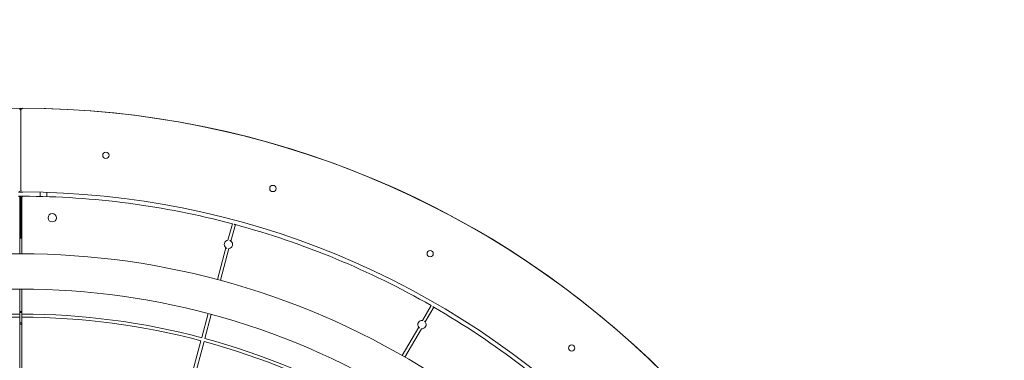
# Model space of a CAD drawing. Extents: x 5459245 to 5462690, y 5971016 to 5972523.
# Tile 31 of 136: x 5462447.32 to 5462448.259, y 5972205.192 to 5972205.517. Entities that reach past the tile are written whole.
import ezdxf

# ---------------------------------------------------------------- set-up
doc = ezdxf.new("R2010")
doc.units = 0
doc.linetypes.add('8', pattern=[0.5, 0.25, -0.25])
doc.layers.add('A_MAŁA ARCHITEKTURA', color=195, linetype='CONTINUOUS', lineweight=9)

msp = doc.modelspace()

# ---------------------------------------------------------------- linework, layer by layer
at = {"layer": 'A_MAŁA ARCHITEKTURA'}
for p, q in [((5462447.32099, 5972205.35444), (5462447.32099, 5972205.43047)), ((5462447.32298, 5972205.35244), (5462447.31899, 5972205.35244)), ((5462447.33959, 5972205.35222), (5462447.33959, 5972205.34822)), ((5462447.32099, 5972205.34844), (5462447.31898, 5972205.34844)), ((5462447.31999, 5972205.29342), (5462447.31999, 5972205.34744)), ((5462447.32099, 5972205.34844), (5462447.32099, 5972205.30843)), ((5462447.32299, 5972205.34844), (5462447.32099, 5972205.34844)), ((5462447.32199, 5972205.34744), (5462447.32199, 5972205.29342)), ((5462447.346, 5972205.35205), (5462447.346, 5972205.34804)), ((5462447.51856, 5972205.30633), (5462447.52278, 5972205.32207)), ((5462447.52146, 5972205.30555), (5462447.52568, 5972205.32129)), ((5462447.31999, 5972205.30843), (5462447.32099, 5972205.30843)), ((5462447.32099, 5972205.30843), (5462447.32199, 5972205.30843)), ((5462447.50854, 5972205.26893), (5462447.51664, 5972205.29916)), ((5462447.51144, 5972205.26815), (5462447.51954, 5972205.29839)), ((5462447.31999, 5972205.2359), (5462447.31999, 5972205.25971)), ((5462447.32199, 5972205.25971), (5462447.32199, 5972205.2359)), ((5462447.70418, 5972205.22987), (5462447.71232, 5972205.24398)), ((5462447.70678, 5972205.22837), (5462447.71492, 5972205.24248)), ((5462447.32199, 5972205.2384), (5462447.31999, 5972205.2384)), ((5462447.32199, 5972205.2374), (5462447.31999, 5972205.2374)), ((5462447.31999, 5972205.2359), (5462447.31999, 5972205.2329)), ((5462447.31999, 5972205.18088), (5462447.31999, 5972205.2329)), ((5462447.32199, 5972205.2329), (5462447.32199, 5972205.2359)), ((5462447.32199, 5972205.2329), (5462447.32199, 5972205.18088)), ((5462447.49365, 5972205.21337), (5462447.49982, 5972205.23636)), ((5462447.49655, 5972205.21259), (5462447.50272, 5972205.23559)), ((5462447.32199, 5972205.2274), (5462447.31999, 5972205.2274)), ((5462447.31999, 5972205.2264), (5462447.32199, 5972205.2264)), ((5462447.68482, 5972205.19634), (5462447.70047, 5972205.22345)), ((5462447.68741, 5972205.19483), (5462447.70307, 5972205.22194)), ((5462447.47941, 5972205.16022), (5462447.49288, 5972205.21047)), ((5462447.48231, 5972205.15944), (5462447.49578, 5972205.20969))]:
    msp.add_line(p, q, dxfattribs=at)
at = {"layer": 'A_MAŁA ARCHITEKTURA', "flags": 128}
msp.add_lwpolyline([(5462447.32199, 5972205.30843), (5462447.32099, 5972205.30843), (5462447.31999, 5972205.30843)], dxfattribs=at)
at = {"layer": 'A_MAŁA ARCHITEKTURA', "linetype": '8', "lineweight": 25, "ltscale": 5}
msp.add_circle((5462447.32099, 5972204.56317), 2.87, dxfattribs=at)
at = {"layer": 'A_MAŁA ARCHITEKTURA'}
for centre, radius in [((5462447.32099, 5972204.56317), 0.8693), ((5462447.40217, 5972205.38747), 0.003), ((5462447.56143, 5972205.35579), 0.003), ((5462447.351, 5972205.32785), 0.004), ((5462447.71144, 5972205.29365), 0.003), ((5462447.84645, 5972205.20344), 0.003)]:
    msp.add_circle(centre, radius, dxfattribs=at)
for centre, radius, start, end in [((5462447.31899, 5972205.43047), 0.002, 0, 90.13218), ((5462447.32299, 5972205.43047), 0.002, 89.86782, 180), ((5462447.32099, 5972204.56317), 0.8693, 45.13217, 89.86782), ((5462447.31899, 5972205.35444), 0.002, 270.14488, 0), ((5462447.32299, 5972205.35444), 0.002, 180, 269.85512), ((5462447.32099, 5972204.56317), 0.78928, 45.14488, 89.85512), ((5462447.31899, 5972205.34744), 0.001, 0, 90.14616), ((5462447.32299, 5972205.34744), 0.001, 89.85384, 180), ((5462447.32099, 5972204.56317), 0.78527, 75.10947, 89.85384), ((5462447.32099, 5972204.56317), 0.78527, 74.8905, 75.10947), ((5462447.32099, 5972204.56317), 0.78527, 60.10945, 74.8905), ((5462447.51905, 5972205.30236), 0.004, 97.0243, 232.9757), ((5462447.51905, 5972205.30236), 0.004, 52.9757, 97.0243), ((5462447.51905, 5972205.30236), 0.004, 277.0243, 52.9757), ((5462447.51905, 5972205.30236), 0.004, 232.9757, 277.0243), ((5462447.32099, 5972204.56317), 0.73025, 57.47117, 122.52878), ((5462447.32099, 5972204.56317), 0.69654, 57.56672, 122.43335), ((5462447.32099, 5972204.56317), 0.78527, 59.8905, 60.10945), ((5462447.32099, 5972204.56317), 0.78527, 45.1095, 59.8905), ((5462447.32099, 5972204.56317), 0.67273, 90.08519, 104.87221), ((5462447.32099, 5972204.56317), 0.66973, 90.08556, 104.8716), ((5462447.32099, 5972204.56317), 0.67273, 75.12779, 89.91481), ((5462447.32099, 5972204.56317), 0.66973, 75.1284, 89.91444), ((5462447.70362, 5972205.22591), 0.004, 82.0243, 217.97569), ((5462447.70362, 5972205.22591), 0.004, 217.97569, 262.0243), ((5462447.70362, 5972205.22591), 0.004, 262.0243, 37.97569), ((5462447.70362, 5972205.22591), 0.004, 37.97569, 82.0243), ((5462447.32099, 5972204.56317), 0.67273, 60.12778, 74.87221), ((5462447.32099, 5972204.56317), 0.66973, 60.12836, 74.87161)]:
    msp.add_arc(centre, radius, start, end, dxfattribs=at)

doc.saveas('drawing.dxf')
